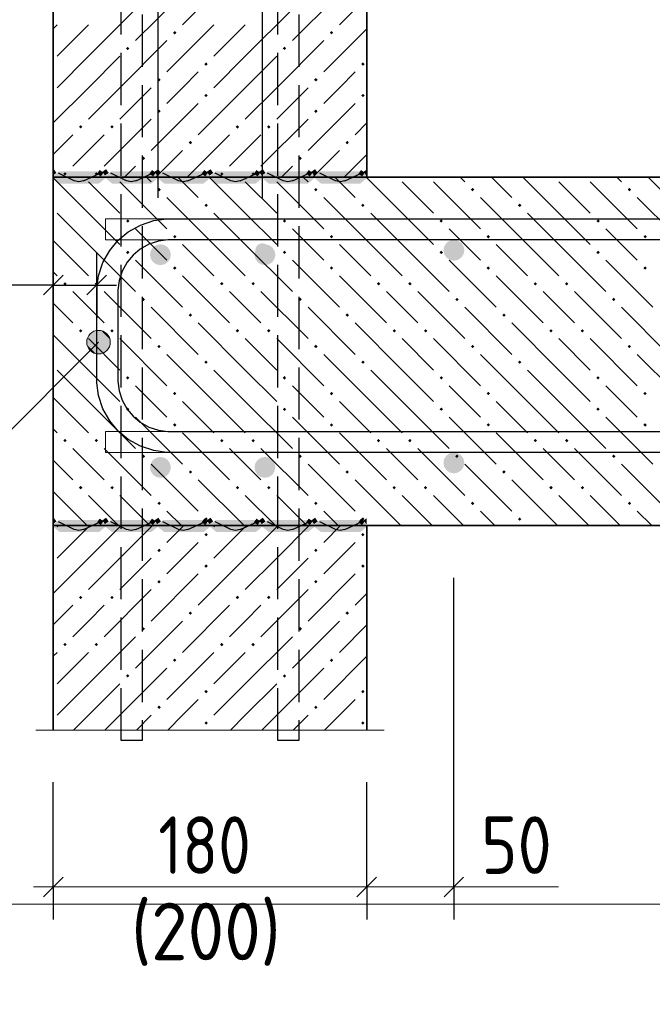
# Model space of a CAD drawing. Header units: millimetres. Extents: x 0 to 21005, y 0 to 14855.
# Tile 15 of 50: x 2262 to 3473, y 7909 to 9792. Entities that reach past the tile are written whole.
import ezdxf

# ---------------------------------------------------------------- set-up
doc = ezdxf.new("R2010")
doc.units = ezdxf.units.MM
doc.linetypes.add('______2', pattern=[135, 100, -35])
for name, color, linetype, lineweight in [('Standard', 7, 'Continuous', 25), ('Обрамление П-обр. равн.', 7, 'Continuous', 25), ('Позиционная метка линия выноска', 7, 'Continuous', 13), ('Позиционная метка номер позиции', 7, 'Continuous', 13), ('Примечания', 7, 'Continuous', 13), ('Размерная линия_ общее', 7, 'Continuous', 13), ('Стена фоновая арматура У1', 7, 'Continuous', 25), ('Стена фоновая арматура Х1', 7, 'Continuous', 25), ('Фоновоя арматура Х1', 7, 'Continuous', 25)]:
    doc.layers.add(name, color=color, linetype=linetype, lineweight=lineweight)
doc.layers.add('ЖБ Перекрытие верхний уровень', color=7, linetype='Continuous', lineweight=25, true_color=0xe0e0ff)
doc.layers.add('ЖБ Стена верхний уровень', color=7, linetype='Continuous', lineweight=25, true_color=0x006e00)
doc.layers.add('Размерная выноска', color=7, linetype='Continuous')
doc.styles.add('ISOCPEUR', font='txt')

msp = doc.modelspace()

# ---------------------------------------------------------------- hatches: boundary and pattern name
at = {"layer": 'ЖБ Перекрытие верхний уровень', "linetype": 'Continuous', "lineweight": 18, "transparency": 33554687}
for points in [[(2525.9, 9466.9), (2529.2, 9470.2), (2532.4, 9466.9), (2529.2, 9463.7)], [(2825.9, 9466.9), (2829.2, 9470.2), (2832.4, 9466.9), (2829.2, 9463.7)], [(3125.9, 9466.9), (3129.2, 9470.2), (3132.4, 9466.9), (3129.2, 9463.7)], [(3425.9, 9466.9), (3429.2, 9470.2), (3432.4, 9466.9), (3429.2, 9463.7)], [(2615.9, 9436.9), (2619.2, 9440.2), (2622.4, 9436.9), (2619.2, 9433.7)], [(2915.9, 9436.9), (2919.2, 9440.2), (2922.4, 9436.9), (2919.2, 9433.7)], [(3215.9, 9436.9), (3219.2, 9440.2), (3222.4, 9436.9), (3219.2, 9433.7)], [(2465.9, 9406.9), (2469.2, 9410.2), (2472.4, 9406.9), (2469.2, 9403.7)], [(2765.9, 9406.9), (2769.2, 9410.2), (2772.4, 9406.9), (2769.2, 9403.7)], [(3065.9, 9406.9), (3069.2, 9410.2), (3072.4, 9406.9), (3069.2, 9403.7)], [(3365.9, 9406.9), (3369.2, 9410.2), (3372.4, 9406.9), (3369.2, 9403.7)], [(2555.9, 9376.9), (2559.2, 9380.2), (2562.4, 9376.9), (2559.2, 9373.7)], [(2855.9, 9376.9), (2859.2, 9380.2), (2862.4, 9376.9), (2859.2, 9373.7)], [(3155.9, 9376.9), (3159.2, 9380.2), (3162.4, 9376.9), (3159.2, 9373.7)], [(3455.9, 9376.9), (3459.2, 9380.2), (3462.4, 9376.9), (3459.2, 9373.7)], [(2465.9, 9346.9), (2469.2, 9350.2), (2472.4, 9346.9), (2469.2, 9343.7)], [(2765.9, 9346.9), (2769.2, 9350.2), (2772.4, 9346.9), (2769.2, 9343.7)], [(3065.9, 9346.9), (3069.2, 9350.2), (3072.4, 9346.9), (3069.2, 9343.7)], [(3365.9, 9346.9), (3369.2, 9350.2), (3372.4, 9346.9), (3369.2, 9343.7)], [(2555.9, 9316.9), (2559.2, 9320.2), (2562.4, 9316.9), (2559.2, 9313.7)], [(2855.9, 9316.9), (2859.2, 9320.2), (2862.4, 9316.9), (2859.2, 9313.7)], [(3155.9, 9316.9), (3159.2, 9320.2), (3162.4, 9316.9), (3159.2, 9313.7)], [(3455.9, 9316.9), (3459.2, 9320.2), (3462.4, 9316.9), (3459.2, 9313.7)], [(2345.9, 9286.9), (2349.2, 9290.2), (2352.4, 9286.9), (2349.2, 9283.7)], [(2405.9, 9286.9), (2409.2, 9290.2), (2412.4, 9286.9), (2409.2, 9283.7)], [(2645.9, 9286.9), (2649.2, 9290.2), (2652.4, 9286.9), (2649.2, 9283.7)], [(2705.9, 9286.9), (2709.2, 9290.2), (2712.4, 9286.9), (2709.2, 9283.7)], [(2945.9, 9286.9), (2949.2, 9290.2), (2952.4, 9286.9), (2949.2, 9283.7)], [(3005.9, 9286.9), (3009.2, 9290.2), (3012.4, 9286.9), (3009.2, 9283.7)], [(3245.9, 9286.9), (3249.2, 9290.2), (3252.4, 9286.9), (3249.2, 9283.7)], [(3305.9, 9286.9), (3309.2, 9290.2), (3312.4, 9286.9), (3309.2, 9283.7)], [(2495.9, 9256.9), (2499.2, 9260.2), (2502.4, 9256.9), (2499.2, 9253.7)], [(2795.9, 9256.9), (2799.2, 9260.2), (2802.4, 9256.9), (2799.2, 9253.7)], [(3095.9, 9256.9), (3099.2, 9260.2), (3102.4, 9256.9), (3099.2, 9253.7)], [(3395.9, 9256.9), (3399.2, 9260.2), (3402.4, 9256.9), (3399.2, 9253.7)], [(2585.9, 9226.9), (2589.2, 9230.2), (2592.4, 9226.9), (2589.2, 9223.7)], [(2885.9, 9226.9), (2889.2, 9230.2), (2892.4, 9226.9), (2889.2, 9223.7)], [(3185.9, 9226.9), (3189.2, 9230.2), (3192.4, 9226.9), (3189.2, 9223.7)], [(2375.9, 9196.9), (2379.2, 9200.2), (2382.4, 9196.9), (2379.2, 9193.7)], [(2435.9, 9196.9), (2439.2, 9200.2), (2442.4, 9196.9), (2439.2, 9193.7)], [(2675.9, 9196.9), (2679.2, 9200.2), (2682.4, 9196.9), (2679.2, 9193.7)], [(2735.9, 9196.9), (2739.2, 9200.2), (2742.4, 9196.9), (2739.2, 9193.7)], [(2975.9, 9196.9), (2979.2, 9200.2), (2982.4, 9196.9), (2979.2, 9193.7)], [(3035.9, 9196.9), (3039.2, 9200.2), (3042.4, 9196.9), (3039.2, 9193.7)], [(3275.9, 9196.9), (3279.2, 9200.2), (3282.4, 9196.9), (3279.2, 9193.7)], [(3335.9, 9196.9), (3339.2, 9200.2), (3342.4, 9196.9), (3339.2, 9193.7)], [(2525.9, 9166.9), (2529.2, 9170.2), (2532.4, 9166.9), (2529.2, 9163.7)], [(2825.9, 9166.9), (2829.2, 9170.2), (2832.4, 9166.9), (2829.2, 9163.7)], [(3125.9, 9166.9), (3129.2, 9170.2), (3132.4, 9166.9), (3129.2, 9163.7)], [(3425.9, 9166.9), (3429.2, 9170.2), (3432.4, 9166.9), (3429.2, 9163.7)], [(2615.9, 9136.9), (2619.2, 9140.2), (2622.4, 9136.9), (2619.2, 9133.7)], [(2915.9, 9136.9), (2919.2, 9140.2), (2922.4, 9136.9), (2919.2, 9133.7)], [(3215.9, 9136.9), (3219.2, 9140.2), (3222.4, 9136.9), (3219.2, 9133.7)], [(2465.9, 9106.9), (2469.2, 9110.2), (2472.4, 9106.9), (2469.2, 9103.7)], [(2765.9, 9106.9), (2769.2, 9110.2), (2772.4, 9106.9), (2769.2, 9103.7)], [(3065.9, 9106.9), (3069.2, 9110.2), (3072.4, 9106.9), (3069.2, 9103.7)], [(3365.9, 9106.9), (3369.2, 9110.2), (3372.4, 9106.9), (3369.2, 9103.7)], [(2555.9, 9076.9), (2559.2, 9080.2), (2562.4, 9076.9), (2559.2, 9073.7)], [(2855.9, 9076.9), (2859.2, 9080.2), (2862.4, 9076.9), (2859.2, 9073.7)], [(3155.9, 9076.9), (3159.2, 9080.2), (3162.4, 9076.9), (3159.2, 9073.7)], [(3455.9, 9076.9), (3459.2, 9080.2), (3462.4, 9076.9), (3459.2, 9073.7)], [(2465.9, 9046.9), (2469.2, 9050.2), (2472.4, 9046.9), (2469.2, 9043.7)], [(2765.9, 9046.9), (2769.2, 9050.2), (2772.4, 9046.9), (2769.2, 9043.7)], [(3065.9, 9046.9), (3069.2, 9050.2), (3072.4, 9046.9), (3069.2, 9043.7)], [(3365.9, 9046.9), (3369.2, 9050.2), (3372.4, 9046.9), (3369.2, 9043.7)], [(2555.9, 9016.9), (2559.2, 9020.2), (2562.4, 9016.9), (2559.2, 9013.7)], [(2855.9, 9016.9), (2859.2, 9020.2), (2862.4, 9016.9), (2859.2, 9013.7)], [(3155.9, 9016.9), (3159.2, 9020.2), (3162.4, 9016.9), (3159.2, 9013.7)], [(3455.9, 9016.9), (3459.2, 9020.2), (3462.4, 9016.9), (3459.2, 9013.7)], [(2345.9, 8986.9), (2349.2, 8990.2), (2352.4, 8986.9), (2349.2, 8983.7)], [(2405.9, 8986.9), (2409.2, 8990.2), (2412.4, 8986.9), (2409.2, 8983.7)], [(2645.9, 8986.9), (2649.2, 8990.2), (2652.4, 8986.9), (2649.2, 8983.7)], [(2705.9, 8986.9), (2709.2, 8990.2), (2712.4, 8986.9), (2709.2, 8983.7)], [(2945.9, 8986.9), (2949.2, 8990.2), (2952.4, 8986.9), (2949.2, 8983.7)], [(3005.9, 8986.9), (3009.2, 8990.2), (3012.4, 8986.9), (3009.2, 8983.7)], [(3245.9, 8986.9), (3249.2, 8990.2), (3252.4, 8986.9), (3249.2, 8983.7)], [(3305.9, 8986.9), (3309.2, 8990.2), (3312.4, 8986.9), (3309.2, 8983.7)], [(2495.9, 8956.9), (2499.2, 8960.2), (2502.4, 8956.9), (2499.2, 8953.7)], [(2795.9, 8956.9), (2799.2, 8960.2), (2802.4, 8956.9), (2799.2, 8953.7)], [(3095.9, 8956.9), (3099.2, 8960.2), (3102.4, 8956.9), (3099.2, 8953.7)], [(3395.9, 8956.9), (3399.2, 8960.2), (3402.4, 8956.9), (3399.2, 8953.7)], [(2585.9, 8926.9), (2589.2, 8930.2), (2592.4, 8926.9), (2589.2, 8923.7)], [(2885.9, 8926.9), (2889.2, 8930.2), (2892.4, 8926.9), (2889.2, 8923.7)], [(3185.9, 8926.9), (3189.2, 8930.2), (3192.4, 8926.9), (3189.2, 8923.7)], [(2375.9, 8896.9), (2379.2, 8900.2), (2382.4, 8896.9), (2379.2, 8893.7)], [(2435.9, 8896.9), (2439.2, 8900.2), (2442.4, 8896.9), (2439.2, 8893.7)], [(2675.9, 8896.9), (2679.2, 8900.2), (2682.4, 8896.9), (2679.2, 8893.7)], [(2735.9, 8896.9), (2739.2, 8900.2), (2742.4, 8896.9), (2739.2, 8893.7)], [(2975.9, 8896.9), (2979.2, 8900.2), (2982.4, 8896.9), (2979.2, 8893.7)], [(3035.9, 8896.9), (3039.2, 8900.2), (3042.4, 8896.9), (3039.2, 8893.7)], [(3275.9, 8896.9), (3279.2, 8900.2), (3282.4, 8896.9), (3279.2, 8893.7)], [(3335.9, 8896.9), (3339.2, 8900.2), (3342.4, 8896.9), (3339.2, 8893.7)], [(2525.9, 8866.9), (2529.2, 8870.2), (2532.4, 8866.9), (2529.2, 8863.7)], [(2825.9, 8866.9), (2829.2, 8870.2), (2832.4, 8866.9), (2829.2, 8863.7)], [(3125.9, 8866.9), (3129.2, 8870.2), (3132.4, 8866.9), (3129.2, 8863.7)], [(3425.9, 8866.9), (3429.2, 8870.2), (3432.4, 8866.9), (3429.2, 8863.7)], [(2615.9, 8836.9), (2619.2, 8840.2), (2622.4, 8836.9), (2619.2, 8833.7)], [(2915.9, 8836.9), (2919.2, 8840.2), (2922.4, 8836.9), (2919.2, 8833.7)], [(3215.9, 8836.9), (3219.2, 8840.2), (3222.4, 8836.9), (3219.2, 8833.7)]]:
    msp.add_hatch(color=7, dxfattribs=at).paths.add_polyline_path(points, flags=16)
at = {"layer": 'ЖБ Стена верхний уровень', "linetype": 'Continuous', "lineweight": 18, "transparency": 33554687}
for points in [[(2555.9, 9766.9), (2559.2, 9770.2), (2562.4, 9766.9), (2559.2, 9763.7)], [(2855.9, 9766.9), (2859.2, 9770.2), (2862.4, 9766.9), (2859.2, 9763.7)], [(2465.9, 9736.9), (2469.2, 9740.2), (2472.4, 9736.9), (2469.2, 9733.7)], [(2765.9, 9736.9), (2769.2, 9740.2), (2772.4, 9736.9), (2769.2, 9733.7)], [(2615.9, 9706.9), (2619.2, 9710.2), (2622.4, 9706.9), (2619.2, 9703.7)], [(2915.9, 9706.9), (2919.2, 9710.2), (2922.4, 9706.9), (2919.2, 9703.7)], [(2525.9, 9676.9), (2529.2, 9680.2), (2532.4, 9676.9), (2529.2, 9673.7)], [(2825.9, 9676.9), (2829.2, 9680.2), (2832.4, 9676.9), (2829.2, 9673.7)], [(2615.9, 9646.9), (2619.2, 9650.2), (2622.4, 9646.9), (2619.2, 9643.7)], [(2915.9, 9646.9), (2919.2, 9650.2), (2922.4, 9646.9), (2919.2, 9643.7)], [(2525.9, 9616.9), (2529.2, 9620.2), (2532.4, 9616.9), (2529.2, 9613.7)], [(2825.9, 9616.9), (2829.2, 9620.2), (2832.4, 9616.9), (2829.2, 9613.7)], [(2375.9, 9586.9), (2379.2, 9590.2), (2382.4, 9586.9), (2379.2, 9583.7)], [(2435.9, 9586.9), (2439.2, 9590.2), (2442.4, 9586.9), (2439.2, 9583.7)], [(2675.9, 9586.9), (2679.2, 9590.2), (2682.4, 9586.9), (2679.2, 9583.7)], [(2735.9, 9586.9), (2739.2, 9590.2), (2742.4, 9586.9), (2739.2, 9583.7)], [(2585.9, 9556.9), (2589.2, 9560.2), (2592.4, 9556.9), (2589.2, 9553.7)], [(2885.9, 9556.9), (2889.2, 9560.2), (2892.4, 9556.9), (2889.2, 9553.7)], [(2495.9, 9526.9), (2499.2, 9530.2), (2502.4, 9526.9), (2499.2, 9523.7)], [(2795.9, 9526.9), (2799.2, 9530.2), (2802.4, 9526.9), (2799.2, 9523.7)], [(2345.9, 9496.9), (2349.2, 9500.2), (2352.4, 9496.9), (2349.2, 9493.7)], [(2405.9, 9496.9), (2409.2, 9500.2), (2412.4, 9496.9), (2409.2, 9493.7)], [(2645.9, 9496.9), (2649.2, 9500.2), (2652.4, 9496.9), (2649.2, 9493.7)], [(2705.9, 9496.9), (2709.2, 9500.2), (2712.4, 9496.9), (2709.2, 9493.7)], [(2615.9, 8806.9), (2619.2, 8810.2), (2622.4, 8806.9), (2619.2, 8803.7)], [(2915.9, 8806.9), (2919.2, 8810.2), (2922.4, 8806.9), (2919.2, 8803.7)], [(2525.9, 8776.9), (2529.2, 8780.2), (2532.4, 8776.9), (2529.2, 8773.7)], [(2825.9, 8776.9), (2829.2, 8780.2), (2832.4, 8776.9), (2829.2, 8773.7)], [(2615.9, 8746.9), (2619.2, 8750.2), (2622.4, 8746.9), (2619.2, 8743.7)], [(2915.9, 8746.9), (2919.2, 8750.2), (2922.4, 8746.9), (2919.2, 8743.7)], [(2525.9, 8716.9), (2529.2, 8720.2), (2532.4, 8716.9), (2529.2, 8713.7)], [(2825.9, 8716.9), (2829.2, 8720.2), (2832.4, 8716.9), (2829.2, 8713.7)], [(2375.9, 8686.9), (2379.2, 8690.2), (2382.4, 8686.9), (2379.2, 8683.7)], [(2435.9, 8686.9), (2439.2, 8690.2), (2442.4, 8686.9), (2439.2, 8683.7)], [(2675.9, 8686.9), (2679.2, 8690.2), (2682.4, 8686.9), (2679.2, 8683.7)], [(2735.9, 8686.9), (2739.2, 8690.2), (2742.4, 8686.9), (2739.2, 8683.7)], [(2585.9, 8656.9), (2589.2, 8660.2), (2592.4, 8656.9), (2589.2, 8653.7)], [(2885.9, 8656.9), (2889.2, 8660.2), (2892.4, 8656.9), (2889.2, 8653.7)], [(2495.9, 8626.9), (2499.2, 8630.2), (2502.4, 8626.9), (2499.2, 8623.7)], [(2795.9, 8626.9), (2799.2, 8630.2), (2802.4, 8626.9), (2799.2, 8623.7)], [(2345.9, 8596.9), (2349.2, 8600.2), (2352.4, 8596.9), (2349.2, 8593.7)], [(2405.9, 8596.9), (2409.2, 8600.2), (2412.4, 8596.9), (2409.2, 8593.7)], [(2645.9, 8596.9), (2649.2, 8600.2), (2652.4, 8596.9), (2649.2, 8593.7)], [(2705.9, 8596.9), (2709.2, 8600.2), (2712.4, 8596.9), (2709.2, 8593.7)], [(2555.9, 8566.9), (2559.2, 8570.2), (2562.4, 8566.9), (2559.2, 8563.7)], [(2855.9, 8566.9), (2859.2, 8570.2), (2862.4, 8566.9), (2859.2, 8563.7)], [(2465.9, 8536.9), (2469.2, 8540.2), (2472.4, 8536.9), (2469.2, 8533.7)], [(2765.9, 8536.9), (2769.2, 8540.2), (2772.4, 8536.9), (2769.2, 8533.7)], [(2615.9, 8506.9), (2619.2, 8510.2), (2622.4, 8506.9), (2619.2, 8503.7)], [(2915.9, 8506.9), (2919.2, 8510.2), (2922.4, 8506.9), (2919.2, 8503.7)], [(2525.9, 8476.9), (2529.2, 8480.2), (2532.4, 8476.9), (2529.2, 8473.7)], [(2825.9, 8476.9), (2829.2, 8480.2), (2832.4, 8476.9), (2829.2, 8473.7)], [(2615.9, 8446.9), (2619.2, 8450.2), (2622.4, 8446.9), (2619.2, 8443.7)], [(2915.9, 8446.9), (2919.2, 8450.2), (2922.4, 8446.9), (2919.2, 8443.7)]]:
    msp.add_hatch(color=7, dxfattribs=at).paths.add_polyline_path(points, flags=16)
at = {"layer": 'Позиционная метка линия выноска', "linetype": 'Continuous', "lineweight": 25, "transparency": 33554687}
for points in [[(2326.6, 9505.4), (2327.7, 9506.1), (2332.8, 9498.9), (2326.6, 9494.5)], [(2410.5, 9497.2), (2415.6, 9504.4), (2422.8, 9499.3), (2417.7, 9492.1)], [(2420.5, 9501), (2427.7, 9506.1), (2432.8, 9498.9), (2425.6, 9493.8)], [(2510.5, 9497.2), (2515.6, 9504.4), (2522.8, 9499.3), (2517.7, 9492.1)], [(2520.5, 9501), (2527.7, 9506.1), (2532.8, 9498.9), (2525.6, 9493.8)], [(2610.5, 9497.2), (2615.6, 9504.4), (2622.8, 9499.3), (2617.7, 9492.1)], [(2620.5, 9501), (2627.7, 9506.1), (2632.8, 9498.9), (2625.6, 9493.8)], [(2710.5, 9497.2), (2715.6, 9504.4), (2722.8, 9499.3), (2717.7, 9492.1)], [(2720.5, 9501), (2727.7, 9506.1), (2732.8, 9498.9), (2725.6, 9493.8)], [(2810.5, 9497.2), (2815.6, 9504.4), (2822.8, 9499.3), (2817.7, 9492.1)], [(2820.5, 9501), (2827.7, 9506.1), (2832.8, 9498.9), (2825.6, 9493.8)], [(2910.5, 9497.2), (2915.6, 9504.4), (2922.8, 9499.3), (2917.7, 9492.1)], [(2920.5, 9501), (2926.6, 9505.4), (2926.6, 9494.5), (2925.6, 9493.8)], [(2326.6, 8838.7), (2327.7, 8839.5), (2332.8, 8832.3), (2326.6, 8827.9)], [(2410.5, 8830.6), (2415.6, 8837.8), (2422.8, 8832.7), (2417.7, 8825.5)], [(2420.5, 8834.3), (2427.7, 8839.5), (2432.8, 8832.3), (2425.6, 8827.1)], [(2510.5, 8830.6), (2515.6, 8837.8), (2522.8, 8832.7), (2517.7, 8825.5)], [(2520.5, 8834.3), (2527.7, 8839.5), (2532.8, 8832.3), (2525.6, 8827.1)], [(2610.5, 8830.6), (2615.6, 8837.8), (2622.8, 8832.7), (2617.7, 8825.5)], [(2620.5, 8834.3), (2627.7, 8839.5), (2632.8, 8832.3), (2625.6, 8827.1)], [(2710.5, 8830.6), (2715.6, 8837.8), (2722.8, 8832.7), (2717.7, 8825.5)], [(2720.5, 8834.3), (2727.7, 8839.5), (2732.8, 8832.3), (2725.6, 8827.1)], [(2810.5, 8830.6), (2815.6, 8837.8), (2822.8, 8832.7), (2817.7, 8825.5)], [(2820.5, 8834.3), (2827.7, 8839.5), (2832.8, 8832.3), (2825.6, 8827.1)], [(2910.5, 8830.6), (2915.6, 8837.8), (2922.8, 8832.7), (2917.7, 8825.5)], [(2920.5, 8834.3), (2926.6, 8838.7), (2926.6, 8827.9), (2925.6, 8827.1)]]:
    msp.add_hatch(color=7, dxfattribs=at).paths.add_polyline_path(points, flags=16)
h = msp.add_hatch(color=7, dxfattribs=at)
h.paths.add_polyline_path([(2326.6, 9493.1), (2415.9, 9501.6), (2337.3, 9501.6)])
h.paths.add_polyline_path([(2326.6, 9493.1), (2326.6, 9488.8), (2339, 9478.6), (2414.2, 9478.6), (2426.6, 9488.8), (2426.6, 9493.1), (2415.9, 9501.6)])
for points in [[(2515.9, 9501.6), (2437.3, 9501.6), (2426.6, 9493.1), (2426.6, 9488.8), (2439, 9478.6), (2514.2, 9478.6), (2526.6, 9488.8), (2526.6, 9493.1)], [(2615.9, 9501.6), (2537.3, 9501.6), (2526.6, 9493.1), (2526.6, 9488.8), (2539, 9478.6), (2614.2, 9478.6), (2626.6, 9488.8), (2626.6, 9493.1)], [(2715.9, 9501.6), (2637.3, 9501.6), (2626.6, 9493.1), (2626.6, 9488.8), (2639, 9478.6), (2714.2, 9478.6), (2726.6, 9488.8), (2726.6, 9493.1)], [(2815.9, 9501.6), (2737.3, 9501.6), (2726.6, 9493.1), (2726.6, 9488.8), (2739, 9478.6), (2814.2, 9478.6), (2826.6, 9488.8), (2826.6, 9493.1)], [(2515.9, 8835), (2437.3, 8835), (2426.6, 8826.5), (2426.6, 8822.1), (2439, 8811.9), (2514.2, 8811.9), (2526.6, 8822.1), (2526.6, 8826.5)], [(2615.9, 8835), (2537.3, 8835), (2526.6, 8826.5), (2526.6, 8822.1), (2539, 8811.9), (2614.2, 8811.9), (2626.6, 8822.1), (2626.6, 8826.5)], [(2715.9, 8835), (2637.3, 8835), (2626.6, 8826.5), (2626.6, 8822.1), (2639, 8811.9), (2714.2, 8811.9), (2726.6, 8822.1), (2726.6, 8826.5)], [(2815.9, 8835), (2737.3, 8835), (2726.6, 8826.5), (2726.6, 8822.1), (2739, 8811.9), (2814.2, 8811.9), (2826.6, 8822.1), (2826.6, 8826.5)]]:
    msp.add_hatch(color=7, dxfattribs=at).paths.add_polyline_path(points)
h = msp.add_hatch(color=7, dxfattribs=at)
h.paths.add_polyline_path([(2926.6, 9488.8), (2915.9, 9501.6), (2837.3, 9501.6), (2826.6, 9493.1), (2826.6, 9488.8), (2839, 9478.6), (2914.2, 9478.6)])
h.paths.add_polyline_path([(2926.6, 9488.8), (2926.6, 9493.1), (2915.9, 9501.6)])
h = msp.add_hatch(color=7, dxfattribs=at)
h.paths.add_polyline_path([(2326.6, 8826.5), (2415.9, 8835), (2337.3, 8835)])
h.paths.add_polyline_path([(2326.6, 8826.5), (2326.6, 8822.1), (2339, 8811.9), (2414.2, 8811.9), (2426.6, 8822.1), (2426.6, 8826.5), (2415.9, 8835)])
h = msp.add_hatch(color=7, dxfattribs=at)
h.paths.add_polyline_path([(2926.6, 8822.1), (2915.9, 8835), (2837.3, 8835), (2826.6, 8826.5), (2826.6, 8822.1), (2839, 8811.9), (2914.2, 8811.9)])
h.paths.add_polyline_path([(2926.6, 8822.1), (2926.6, 8826.5), (2915.9, 8835)])
at = {"layer": 'Позиционная метка номер позиции', "linetype": 'Continuous', "lineweight": 13, "transparency": 33554687}
for points in [[(2429.2, 9159.3), (2397.4, 9191.1), (2391.7, 9180.9)], [(2434.9, 9169.5), (2407.6, 9196.8), (2397.4, 9191.1)], [(2434.9, 9169.5), (2397.4, 9191.1), (2429.2, 9159.3)], [(2434.9, 9180.9), (2419, 9196.8), (2407.6, 9196.8)], [(2434.9, 9180.9), (2407.6, 9196.8), (2434.9, 9169.5)], [(2419, 9196.8), (2434.9, 9180.9), (2429.2, 9191.1)], [(2429.2, 9159.3), (2391.7, 9180.9), (2419, 9153.5)], [(2419, 9153.5), (2391.7, 9180.9), (2391.7, 9169.5)], [(2419, 9153.5), (2391.7, 9169.5), (2407.6, 9153.5)], [(2407.6, 9153.5), (2391.7, 9169.5), (2397.4, 9159.3)]]:
    msp.add_hatch(color=7, dxfattribs=at).paths.add_polyline_path(points)
at = {"layer": 'Стена фоновая арматура У1', "linetype": 'Continuous', "lineweight": -3, "transparency": 33554687}
msp.add_hatch(color=7, dxfattribs=at).paths.add_polyline_path([(2740, 9351), (2738.9, 9356.1), (2736.1, 9360.4), (2731.7, 9363.3), (2726.6, 9364.3), (2721.5, 9363.3), (2717.2, 9360.4), (2714.3, 9356.1), (2713.3, 9351), (2714.3, 9345.9), (2717.2, 9341.5), (2721.5, 9338.6), (2726.6, 9337.6), (2731.7, 9338.6), (2736.1, 9341.5), (2738.9, 9345.9)])
at = {"layer": 'Фоновоя арматура Х1', "linetype": 'Continuous', "lineweight": 18, "transparency": 33554687}
for points in [[(2551.8, 9342.4), (2550.2, 9350.1), (2545.9, 9356.6), (2539.4, 9360.9), (2531.8, 9362.4), (2524.1, 9360.9), (2517.6, 9356.6), (2513.3, 9350.1), (2511.8, 9342.4), (2513.3, 9334.8), (2517.6, 9328.3), (2524.1, 9324), (2531.8, 9322.4), (2539.4, 9324), (2545.9, 9328.3), (2550.2, 9334.8)], [(2751.8, 9342.4), (2750.2, 9350.1), (2745.9, 9356.6), (2739.4, 9360.9), (2731.8, 9362.4), (2724.1, 9360.9), (2717.6, 9356.6), (2713.3, 9350.1), (2711.8, 9342.4), (2713.3, 9334.8), (2717.6, 9328.3), (2724.1, 9324), (2731.8, 9322.4), (2739.4, 9324), (2745.9, 9328.3), (2750.2, 9334.8)], [(3113.3, 9351), (3111.8, 9358.6), (3107.4, 9365.1), (3100.9, 9369.4), (3093.3, 9371), (3085.6, 9369.4), (3079.2, 9365.1), (3074.8, 9358.6), (3073.3, 9351), (3074.8, 9343.3), (3079.2, 9336.8), (3085.6, 9332.5), (3093.3, 9331), (3100.9, 9332.5), (3107.4, 9336.8), (3111.8, 9343.3)], [(3113.3, 8944.3), (3111.8, 8952), (3107.4, 8958.4), (3100.9, 8962.8), (3093.3, 8964.3), (3085.6, 8962.8), (3079.2, 8958.4), (3074.8, 8952), (3073.3, 8944.3), (3074.8, 8936.6), (3079.2, 8930.2), (3085.6, 8925.8), (3093.3, 8924.3), (3100.9, 8925.8), (3107.4, 8930.2), (3111.8, 8936.6)], [(2551.8, 8935.8), (2550.2, 8943.4), (2545.9, 8949.9), (2539.4, 8954.2), (2531.8, 8955.8), (2524.1, 8954.2), (2517.6, 8949.9), (2513.3, 8943.4), (2511.8, 8935.8), (2513.3, 8928.1), (2517.6, 8921.6), (2524.1, 8917.3), (2531.8, 8915.8), (2539.4, 8917.3), (2545.9, 8921.6), (2550.2, 8928.1)], [(2751.8, 8935.8), (2750.2, 8943.4), (2745.9, 8949.9), (2739.4, 8954.2), (2731.8, 8955.8), (2724.1, 8954.2), (2717.6, 8949.9), (2713.3, 8943.4), (2711.8, 8935.8), (2713.3, 8928.1), (2717.6, 8921.6), (2724.1, 8917.3), (2731.8, 8915.8), (2739.4, 8917.3), (2745.9, 8921.6), (2750.2, 8928.1)]]:
    msp.add_hatch(color=7, dxfattribs=at).paths.add_polyline_path(points)

# ---------------------------------------------------------------- linework, layer by layer
at = {"layer": 'Standard', "color": 251, "linetype": 'Continuous', "lineweight": -3, "true_color": 0x656565, "transparency": 33554687}
for p, q in [((2326.6, 9284.5), (2326.6, 9347)), ((2410, 9284.5), (2410, 9347)), ((2326.6, 9284.5), (2326.6, 9222)), ((2410, 9284.5), (2410, 9222))]:
    msp.add_line(p, q, dxfattribs=at)
at = {"layer": 'Standard', "color": 7, "linetype": 'Continuous', "lineweight": 25, "transparency": 33554687}
for p, q in [((2307.9, 9265.8), (2345.4, 9303.3)), ((2391.2, 9265.8), (2428.7, 9303.3))]:
    msp.add_line(p, q, dxfattribs=at)
at = {"layer": 'Standard', "color": 7, "linetype": 'Continuous', "lineweight": -3, "transparency": 33554687}
for p, q in [((2326.6, 9284.5), (2289.1, 9284.5)), ((2326.6, 9284.5), (2410, 9284.5)), ((2410, 9284.5), (2447.5, 9284.5))]:
    msp.add_line(p, q, dxfattribs=at)
at = {"layer": 'Standard', "color": 254, "linetype": 'Continuous', "lineweight": 18, "true_color": 0xc4c4ff, "transparency": 33554687}
msp.add_lwpolyline([(1798.4, 8100.1), (5343.9, 8100.1), (5343.9, 10250.3), (1798.4, 10250.3)], dxfattribs=at)
at = {"layer": 'ЖБ Перекрытие верхний уровень', "color": 7, "linetype": 'Continuous', "lineweight": 35, "transparency": 33554687}
for p, q in [((2326.6, 9491), (2326.6, 8824.3)), ((5010.6, 9491), (2326.6, 9491)), ((2326.6, 8824.3), (5010.6, 8824.3))]:
    msp.add_line(p, q, dxfattribs=at)
at = {"layer": 'ЖБ Перекрытие верхний уровень', "color": 9, "linetype": 'Continuous', "lineweight": 18, "true_color": 0xc7c7c7, "transparency": 33554687}
for p, q in [((2505.2, 9491), (2514.2, 9481.9)), ((2565.2, 9491), (2604.2, 9451.9)), ((2694.2, 9421.9), (2625.2, 9491)), ((2805.2, 9491), (2814.2, 9481.9)), ((2865.2, 9491), (2904.2, 9451.9)), ((2994.2, 9421.9), (2925.2, 9491)), ((3105.2, 9491), (3114.2, 9481.9)), ((3165.2, 9491), (3204.2, 9451.9)), ((3294.2, 9421.9), (3225.2, 9491)), ((3405.2, 9491), (3414.2, 9481.9)), ((3465.2, 9491), (3504.2, 9451.9)), ((2394.2, 9421.9), (2326.6, 9489.5)), ((2394.2, 9481.9), (2454.2, 9421.9)), ((2454.2, 9481.9), (2544.2, 9391.9)), ((2694.2, 9481.9), (2754.2, 9421.9)), ((2754.2, 9481.9), (2844.2, 9391.9)), ((2994.2, 9481.9), (3054.2, 9421.9)), ((3054.2, 9481.9), (3144.2, 9391.9)), ((3294.2, 9481.9), (3354.2, 9421.9)), ((3354.2, 9481.9), (3444.2, 9391.9)), ((2634.2, 9361.9), (2544.2, 9451.9)), ((2934.2, 9361.9), (2844.2, 9451.9)), ((3234.2, 9361.9), (3144.2, 9451.9)), ((3534.2, 9361.9), (3444.2, 9451.9)), ((2334.2, 9421.9), (2394.2, 9361.9)), ((2394.2, 9421.9), (2454.2, 9361.9)), ((2634.2, 9421.9), (2694.2, 9361.9)), ((2694.2, 9421.9), (2754.2, 9361.9)), ((2934.2, 9421.9), (2994.2, 9361.9)), ((2994.2, 9421.9), (3054.2, 9361.9)), ((3234.2, 9421.9), (3294.2, 9361.9)), ((3294.2, 9421.9), (3354.2, 9361.9)), ((2514.2, 9361.9), (2484.2, 9391.9)), ((2814.2, 9361.9), (2784.2, 9391.9)), ((3114.2, 9361.9), (3084.2, 9391.9)), ((3414.2, 9361.9), (3384.2, 9391.9)), ((2334.2, 9361.9), (2326.6, 9369.5)), ((2334.2, 9361.9), (2394.2, 9301.9)), ((2394.2, 9361.9), (2484.2, 9271.9)), ((2544.2, 9331.9), (2514.2, 9361.9)), ((2574.2, 9361.9), (2634.2, 9301.9)), ((2634.2, 9361.9), (2694.2, 9301.9)), ((2694.2, 9361.9), (2784.2, 9271.9)), ((2844.2, 9331.9), (2814.2, 9361.9)), ((2874.2, 9361.9), (2934.2, 9301.9)), ((2934.2, 9361.9), (2994.2, 9301.9)), ((2994.2, 9361.9), (3084.2, 9271.9)), ((3144.2, 9331.9), (3114.2, 9361.9)), ((3174.2, 9361.9), (3234.2, 9301.9)), ((3234.2, 9361.9), (3294.2, 9301.9)), ((3294.2, 9361.9), (3384.2, 9271.9)), ((3444.2, 9331.9), (3414.2, 9361.9)), ((2484.2, 9331.9), (2574.2, 9241.9)), ((2784.2, 9331.9), (2874.2, 9241.9)), ((3084.2, 9331.9), (3174.2, 9241.9)), ((3384.2, 9331.9), (3474.2, 9241.9)), ((2326.6, 9309.5), (2334.2, 9301.9)), ((2574.2, 9301.9), (2664.2, 9211.9)), ((2874.2, 9301.9), (2964.2, 9211.9)), ((3174.2, 9301.9), (3264.2, 9211.9)), ((2394.2, 9241.9), (2364.2, 9271.9)), ((2424.2, 9271.9), (2514.2, 9181.9)), ((2694.2, 9241.9), (2664.2, 9271.9)), ((2724.2, 9271.9), (2814.2, 9181.9)), ((2994.2, 9241.9), (2964.2, 9271.9)), ((3024.2, 9271.9), (3114.2, 9181.9)), ((3294.2, 9241.9), (3264.2, 9271.9)), ((3324.2, 9271.9), (3414.2, 9181.9)), ((2326.6, 9249.5), (2364.2, 9211.9)), ((2424.2, 9211.9), (2394.2, 9241.9)), ((2514.2, 9241.9), (2604.2, 9151.9)), ((2724.2, 9211.9), (2694.2, 9241.9)), ((2814.2, 9241.9), (2904.2, 9151.9)), ((3024.2, 9211.9), (2994.2, 9241.9)), ((3114.2, 9241.9), (3204.2, 9151.9)), ((3324.2, 9211.9), (3294.2, 9241.9)), ((3414.2, 9241.9), (3504.2, 9151.9)), ((2694.2, 9121.9), (2604.2, 9211.9)), ((2994.2, 9121.9), (2904.2, 9211.9)), ((3294.2, 9121.9), (3204.2, 9211.9)), ((2394.2, 9121.9), (2326.6, 9189.5)), ((2394.2, 9181.9), (2454.2, 9121.9)), ((2454.2, 9181.9), (2544.2, 9091.9)), ((2694.2, 9181.9), (2754.2, 9121.9)), ((2754.2, 9181.9), (2844.2, 9091.9)), ((2994.2, 9181.9), (3054.2, 9121.9)), ((3054.2, 9181.9), (3144.2, 9091.9)), ((3294.2, 9181.9), (3354.2, 9121.9)), ((3354.2, 9181.9), (3444.2, 9091.9)), ((2634.2, 9061.9), (2544.2, 9151.9)), ((2934.2, 9061.9), (2844.2, 9151.9)), ((3234.2, 9061.9), (3144.2, 9151.9)), ((3534.2, 9061.9), (3444.2, 9151.9)), ((2334.2, 9121.9), (2394.2, 9061.9)), ((2394.2, 9121.9), (2454.2, 9061.9)), ((2634.2, 9121.9), (2694.2, 9061.9)), ((2694.2, 9121.9), (2754.2, 9061.9)), ((2934.2, 9121.9), (2994.2, 9061.9)), ((2994.2, 9121.9), (3054.2, 9061.9)), ((3234.2, 9121.9), (3294.2, 9061.9)), ((3294.2, 9121.9), (3354.2, 9061.9)), ((2514.2, 9061.9), (2484.2, 9091.9)), ((2814.2, 9061.9), (2784.2, 9091.9)), ((3114.2, 9061.9), (3084.2, 9091.9)), ((3414.2, 9061.9), (3384.2, 9091.9)), ((2334.2, 9061.9), (2326.6, 9069.5)), ((2334.2, 9061.9), (2394.2, 9001.9)), ((2394.2, 9061.9), (2484.2, 8971.9)), ((2544.2, 9031.9), (2514.2, 9061.9)), ((2574.2, 9061.9), (2634.2, 9001.9)), ((2634.2, 9061.9), (2694.2, 9001.9)), ((2694.2, 9061.9), (2784.2, 8971.9)), ((2844.2, 9031.9), (2814.2, 9061.9)), ((2874.2, 9061.9), (2934.2, 9001.9)), ((2934.2, 9061.9), (2994.2, 9001.9)), ((2994.2, 9061.9), (3084.2, 8971.9)), ((3144.2, 9031.9), (3114.2, 9061.9)), ((3174.2, 9061.9), (3234.2, 9001.9)), ((3234.2, 9061.9), (3294.2, 9001.9)), ((3294.2, 9061.9), (3384.2, 8971.9)), ((3444.2, 9031.9), (3414.2, 9061.9)), ((2484.2, 9031.9), (2574.2, 8941.9)), ((2784.2, 9031.9), (2874.2, 8941.9)), ((3084.2, 9031.9), (3174.2, 8941.9)), ((3384.2, 9031.9), (3474.2, 8941.9)), ((2326.6, 9009.5), (2334.2, 9001.9)), ((2574.2, 9001.9), (2664.2, 8911.9)), ((2874.2, 9001.9), (2964.2, 8911.9)), ((3174.2, 9001.9), (3264.2, 8911.9)), ((2394.2, 8941.9), (2364.2, 8971.9)), ((2424.2, 8971.9), (2514.2, 8881.9)), ((2694.2, 8941.9), (2664.2, 8971.9)), ((2724.2, 8971.9), (2814.2, 8881.9)), ((2994.2, 8941.9), (2964.2, 8971.9)), ((3024.2, 8971.9), (3114.2, 8881.9)), ((3294.2, 8941.9), (3264.2, 8971.9)), ((3324.2, 8971.9), (3414.2, 8881.9)), ((2326.6, 8949.5), (2364.2, 8911.9)), ((2424.2, 8911.9), (2394.2, 8941.9)), ((2514.2, 8941.9), (2604.2, 8851.9)), ((2724.2, 8911.9), (2694.2, 8941.9)), ((2814.2, 8941.9), (2904.2, 8851.9)), ((3024.2, 8911.9), (2994.2, 8941.9)), ((3114.2, 8941.9), (3204.2, 8851.9)), ((3324.2, 8911.9), (3294.2, 8941.9)), ((3414.2, 8941.9), (3504.2, 8851.9)), ((2691.8, 8824.3), (2604.2, 8911.9)), ((2991.8, 8824.3), (2904.2, 8911.9)), ((3291.8, 8824.3), (3204.2, 8911.9)), ((2391.8, 8824.3), (2326.6, 8889.5)), ((2394.2, 8881.9), (2451.8, 8824.3)), ((2454.2, 8881.9), (2511.8, 8824.3)), ((2694.2, 8881.9), (2751.8, 8824.3)), ((2754.2, 8881.9), (2811.8, 8824.3)), ((2994.2, 8881.9), (3051.8, 8824.3)), ((3054.2, 8881.9), (3111.8, 8824.3)), ((3294.2, 8881.9), (3351.8, 8824.3)), ((3354.2, 8881.9), (3411.8, 8824.3)), ((2571.8, 8824.3), (2544.2, 8851.9)), ((2871.8, 8824.3), (2844.2, 8851.9)), ((3171.8, 8824.3), (3144.2, 8851.9)), ((3471.8, 8824.3), (3444.2, 8851.9))]:
    msp.add_line(p, q, dxfattribs=at)
at = {"layer": 'ЖБ Стена верхний уровень', "color": 7, "linetype": 'Continuous', "lineweight": 35, "transparency": 33554687}
for p, q in [((2326.6, 9917), (2326.6, 8433.4)), ((2926.6, 9491), (2926.6, 9917)), ((2926.6, 8433.4), (2926.6, 8824.3))]:
    msp.add_line(p, q, dxfattribs=at)
at = {"layer": 'ЖБ Стена верхний уровень', "color": 9, "linetype": 'Continuous', "lineweight": 18, "true_color": 0xc7c7c7, "transparency": 33554687}
for p, q in [((2664.2, 9871.9), (2574.2, 9781.9)), ((2574.2, 9841.9), (2484.2, 9751.9)), ((2874.2, 9841.9), (2784.2, 9751.9)), ((2926.6, 9834.4), (2874.2, 9781.9)), ((2394.2, 9721.9), (2484.2, 9811.9)), ((2694.2, 9721.9), (2784.2, 9811.9)), ((2334.2, 9781.9), (2326.6, 9774.4)), ((2394.2, 9781.9), (2334.2, 9721.9)), ((2634.2, 9781.9), (2544.2, 9691.9)), ((2694.2, 9781.9), (2634.2, 9721.9)), ((2926.6, 9774.4), (2844.2, 9691.9)), ((2454.2, 9661.9), (2544.2, 9751.9)), ((2754.2, 9661.9), (2844.2, 9751.9)), ((2394.2, 9721.9), (2334.2, 9661.9)), ((2454.2, 9721.9), (2394.2, 9661.9)), ((2694.2, 9721.9), (2634.2, 9661.9)), ((2754.2, 9721.9), (2694.2, 9661.9)), ((2574.2, 9661.9), (2604.2, 9691.9)), ((2874.2, 9661.9), (2904.2, 9691.9)), ((2394.2, 9661.9), (2326.6, 9594.4)), ((2454.2, 9661.9), (2394.2, 9601.9)), ((2514.2, 9661.9), (2454.2, 9601.9)), ((2544.2, 9631.9), (2574.2, 9661.9)), ((2694.2, 9661.9), (2604.2, 9571.9)), ((2754.2, 9661.9), (2694.2, 9601.9)), ((2814.2, 9661.9), (2754.2, 9601.9)), ((2844.2, 9631.9), (2874.2, 9661.9)), ((2604.2, 9631.9), (2514.2, 9541.9)), ((2904.2, 9631.9), (2814.2, 9541.9)), ((2514.2, 9601.9), (2424.2, 9511.9)), ((2814.2, 9601.9), (2724.2, 9511.9)), ((2926.6, 9594.4), (2904.2, 9571.9)), ((2364.2, 9571.9), (2326.6, 9534.4)), ((2394.2, 9541.9), (2424.2, 9571.9)), ((2664.2, 9571.9), (2583.2, 9491)), ((2694.2, 9541.9), (2724.2, 9571.9)), ((2364.2, 9511.9), (2394.2, 9541.9)), ((2574.2, 9541.9), (2523.2, 9491)), ((2664.2, 9511.9), (2694.2, 9541.9)), ((2874.2, 9541.9), (2823.2, 9491)), ((2926.6, 9534.4), (2883.2, 9491)), ((2463.2, 9491), (2484.2, 9511.9)), ((2763.2, 9491), (2784.2, 9511.9)), ((2336.6, 8824.3), (2334.2, 8821.9)), ((2394.2, 8821.9), (2334.2, 8761.9)), ((2394.2, 8821.9), (2396.6, 8824.3)), ((2454.2, 8821.9), (2394.2, 8761.9)), ((2454.2, 8761.9), (2516.6, 8824.3)), ((2576.6, 8824.3), (2544.2, 8791.9)), ((2636.6, 8824.3), (2634.2, 8821.9)), ((2694.2, 8821.9), (2634.2, 8761.9)), ((2694.2, 8821.9), (2696.6, 8824.3)), ((2754.2, 8821.9), (2694.2, 8761.9)), ((2754.2, 8761.9), (2816.6, 8824.3)), ((2876.6, 8824.3), (2844.2, 8791.9)), ((2574.2, 8761.9), (2604.2, 8791.9)), ((2874.2, 8761.9), (2904.2, 8791.9)), ((2394.2, 8761.9), (2326.6, 8694.4)), ((2454.2, 8761.9), (2394.2, 8701.9)), ((2514.2, 8761.9), (2454.2, 8701.9)), ((2544.2, 8731.9), (2574.2, 8761.9)), ((2694.2, 8761.9), (2604.2, 8671.9)), ((2754.2, 8761.9), (2694.2, 8701.9)), ((2814.2, 8761.9), (2754.2, 8701.9)), ((2844.2, 8731.9), (2874.2, 8761.9)), ((2604.2, 8731.9), (2514.2, 8641.9)), ((2904.2, 8731.9), (2814.2, 8641.9)), ((2514.2, 8701.9), (2424.2, 8611.9)), ((2814.2, 8701.9), (2724.2, 8611.9)), ((2926.6, 8694.4), (2904.2, 8671.9)), ((2364.2, 8671.9), (2326.6, 8634.4)), ((2394.2, 8641.9), (2424.2, 8671.9)), ((2664.2, 8671.9), (2574.2, 8581.9)), ((2694.2, 8641.9), (2724.2, 8671.9)), ((2364.2, 8611.9), (2394.2, 8641.9)), ((2574.2, 8641.9), (2484.2, 8551.9)), ((2664.2, 8611.9), (2694.2, 8641.9)), ((2874.2, 8641.9), (2784.2, 8551.9)), ((2926.6, 8634.4), (2874.2, 8581.9)), ((2394.2, 8521.9), (2484.2, 8611.9)), ((2694.2, 8521.9), (2784.2, 8611.9)), ((2334.2, 8581.9), (2326.6, 8574.4)), ((2394.2, 8581.9), (2334.2, 8521.9)), ((2634.2, 8581.9), (2544.2, 8491.9)), ((2694.2, 8581.9), (2634.2, 8521.9)), ((2926.6, 8574.4), (2844.2, 8491.9)), ((2454.2, 8461.9), (2544.2, 8551.9)), ((2754.2, 8461.9), (2844.2, 8551.9)), ((2394.2, 8521.9), (2334.2, 8461.9)), ((2454.2, 8521.9), (2394.2, 8461.9)), ((2694.2, 8521.9), (2634.2, 8461.9)), ((2754.2, 8521.9), (2694.2, 8461.9)), ((2574.2, 8461.9), (2604.2, 8491.9)), ((2874.2, 8461.9), (2904.2, 8491.9)), ((2394.2, 8461.9), (2365.7, 8433.4)), ((2454.2, 8461.9), (2425.7, 8433.4)), ((2514.2, 8461.9), (2485.7, 8433.4)), ((2545.7, 8433.4), (2574.2, 8461.9)), ((2694.2, 8461.9), (2665.7, 8433.4)), ((2754.2, 8461.9), (2725.7, 8433.4)), ((2814.2, 8461.9), (2785.7, 8433.4)), ((2845.7, 8433.4), (2874.2, 8461.9))]:
    msp.add_line(p, q, dxfattribs=at)
at = {"layer": 'Обрамление П-обр. равн.', "color": 7, "linetype": 'Continuous', "lineweight": 25, "transparency": 33554687}
for points in [[(4450, 8964.3), (2543.3, 8964.3), (2518.9, 8967.7), (2493.5, 8976.1), (2470.2, 8989.2), (2450.9, 9005.2), (2434.8, 9024.5), (2421.7, 9047.9), (2413.4, 9073.3), (2410, 9097.7), (2410, 9277.6), (2413.4, 9302), (2421.7, 9327.4), (2434.8, 9350.8), (2450.9, 9370), (2470.2, 9386.1), (2493.5, 9399.2), (2518.9, 9407.6), (2543.3, 9411), (4450, 9411)], [(4450, 9371), (2546.1, 9371), (2528, 9368.4), (2509.7, 9362.4), (2493, 9353), (2479.3, 9341.6), (2467.9, 9328), (2458.5, 9311.2), (2452.5, 9292.9), (2450, 9274.8), (2450, 9100.5), (2452.5, 9082.4), (2458.5, 9064.1), (2467.9, 9047.3), (2479.3, 9033.6), (2493, 9022.2), (2509.7, 9012.8), (2528, 9006.8), (2546.1, 9004.3), (4450, 9004.3)]]:
    msp.add_lwpolyline(points, dxfattribs=at)
at = {"layer": 'Позиционная метка линия выноска', "color": 7, "linetype": 'Continuous', "lineweight": 25, "transparency": 33554687}
for p, q in [((2384.4, 9483.8), (2416.6, 9498.3)), ((2484.4, 9483.8), (2516.6, 9498.3)), ((2584.4, 9483.8), (2616.6, 9498.3)), ((2684.4, 9483.8), (2716.6, 9498.3)), ((2784.4, 9483.8), (2816.6, 9498.3)), ((2884.4, 9483.8), (2916.6, 9498.3)), ((2384.4, 8817.1), (2416.6, 8831.6)), ((2484.4, 8817.1), (2516.6, 8831.6)), ((2584.4, 8817.1), (2616.6, 8831.6)), ((2684.4, 8817.1), (2716.6, 8831.6)), ((2784.4, 8817.1), (2816.6, 8831.6)), ((2884.4, 8817.1), (2916.6, 8831.6))]:
    msp.add_line(p, q, dxfattribs=at)
for points in [[(2384.4, 9483.8), (2375.5, 9482), (2366.6, 9483.8), (2336.6, 9498.3)], [(2484.4, 9483.8), (2475.5, 9482), (2466.6, 9483.8), (2436.6, 9498.3)], [(2584.4, 9483.8), (2575.5, 9482), (2566.6, 9483.8), (2536.6, 9498.3)], [(2684.4, 9483.8), (2675.5, 9482), (2666.6, 9483.8), (2636.6, 9498.3)], [(2784.4, 9483.8), (2775.5, 9482), (2766.6, 9483.8), (2736.6, 9498.3)], [(2884.4, 9483.8), (2875.5, 9482), (2866.6, 9483.8), (2836.6, 9498.3)], [(2384.4, 8817.1), (2375.5, 8815.3), (2366.6, 8817.1), (2336.6, 8831.6)], [(2484.4, 8817.1), (2475.5, 8815.3), (2466.6, 8817.1), (2436.6, 8831.6)], [(2584.4, 8817.1), (2575.5, 8815.3), (2566.6, 8817.1), (2536.6, 8831.6)], [(2684.4, 8817.1), (2675.5, 8815.3), (2666.6, 8817.1), (2636.6, 8831.6)], [(2784.4, 8817.1), (2775.5, 8815.3), (2766.6, 8817.1), (2736.6, 8831.6)], [(2884.4, 8817.1), (2875.5, 8815.3), (2866.6, 8817.1), (2836.6, 8831.6)]]:
    msp.add_lwpolyline(points, dxfattribs=at)
at = {"layer": 'Позиционная метка номер позиции', "color": 7, "linetype": 'Continuous', "lineweight": 13, "transparency": 33554687}
for p, q in [((2397.4, 9191.1), (2397.4, 9191.1)), ((2429.2, 9191.1), (2429.2, 9191.1)), ((2397.4, 9159.3), (2397.4, 9159.3)), ((2429.2, 9159.3), (2429.2, 9159.3))]:
    msp.add_line(p, q, dxfattribs=at)
msp.add_lwpolyline([(2413.3, 9175.2), (2012.6, 8774.5), (2012.6, 7507.8), (3645.9, 7507.8)], dxfattribs=at)
msp.add_circle((2413.3, 9175.2), 22.5, dxfattribs=at)
at = {"layer": 'Примечания', "color": 7, "linetype": 'Continuous', "lineweight": 13, "transparency": 33554687}
msp.add_line((3093.3, 8133.3), (3293.3, 8133.3), dxfattribs=at)
at = {"layer": 'Размерная выноска', "color": 7, "linetype": 'Continuous', "lineweight": -3, "transparency": 33554687}
msp.add_line((2326.6, 9284.5), (2100, 9284.5), dxfattribs=at)
at = {"layer": 'Размерная выноска', "color": 7, "linetype": 'Continuous', "lineweight": 13, "transparency": 33554687}
msp.add_line((2293.3, 8433.4), (2960, 8433.4), dxfattribs=at)
at = {"layer": 'Размерная линия_ общее', "color": 253, "linetype": 'Continuous', "lineweight": -3, "true_color": 0xa0a0a0, "transparency": 33554687}
for p, q in [((2526.6, 10009.5), (2526.6, 9451)), ((2726.6, 10009.5), (2726.6, 9451)), ((2326.6, 8133.3), (2326.6, 8333.4)), ((2326.6, 8133.3), (2326.6, 8195.8)), ((2926.6, 8133.3), (2926.6, 8195.8)), ((3093.3, 8133.3), (3093.3, 8195.8)), ((2326.6, 8133.3), (2326.6, 8070.8)), ((2926.6, 8133.3), (2926.6, 8070.8)), ((3093.3, 8133.3), (3093.3, 8070.8))]:
    msp.add_line(p, q, dxfattribs=at)
at = {"layer": 'Размерная линия_ общее', "color": 7, "linetype": 'Continuous', "lineweight": 25, "transparency": 33554687}
for p, q in [((2307.9, 8114.5), (2345.4, 8152)), ((2907.9, 8114.5), (2945.4, 8152)), ((3074.5, 8114.5), (3112, 8152))]:
    msp.add_line(p, q, dxfattribs=at)
at = {"layer": 'Размерная линия_ общее', "color": 7, "linetype": 'Continuous', "lineweight": 13, "transparency": 33554687}
for p, q in [((2326.6, 8133.3), (2289.1, 8133.3)), ((2326.6, 8133.3), (2926.6, 8133.3)), ((2926.6, 8133.3), (3093.3, 8133.3)), ((3093.3, 8133.3), (3130.8, 8133.3))]:
    msp.add_line(p, q, dxfattribs=at)
at = {"layer": 'Размерная линия_ общее', "color": 253, "linetype": 'Continuous', "lineweight": -3, "true_color": 0xa0a0a0, "transparency": 33554687}
for points in [[(3093.3, 8133.3), (3093.3, 8141.8), (3093.3, 8141.8), (3093.3, 8560.9), (3093.3, 8560.9), (3093.3, 8724.3)], [(2926.6, 8133.3), (2926.6, 8141.8), (2926.6, 8141.8), (2926.6, 8333.4)]]:
    msp.add_lwpolyline(points, dxfattribs=at)
at = {"layer": 'Стена фоновая арматура Х1', "color": 253, "linetype": '______2', "lineweight": -3, "true_color": 0xa0a0a0, "transparency": 33554687}
for points in [[(2456.6, 8413.4), (2456.6, 9937), (2496.6, 9937), (2496.6, 8413.4), (2456.6, 8413.4)], [(2756.6, 8413.4), (2756.6, 9937), (2796.6, 9937), (2796.6, 8413.4), (2756.6, 8413.4)]]:
    msp.add_lwpolyline(points, dxfattribs=at)
at = {"layer": 'Фоновоя арматура Х1', "color": 251, "linetype": 'Continuous', "lineweight": 18, "true_color": 0x656565, "transparency": 33554687}
for points in [[(2426.6, 9411), (5030.6, 9411), (5030.6, 9371), (2426.6, 9371), (2426.6, 9411)], [(2426.6, 9004.3), (5030.6, 9004.3), (5030.6, 8964.3), (2426.6, 8964.3), (2426.6, 9004.3)]]:
    msp.add_lwpolyline(points, dxfattribs=at)

# ---------------------------------------------------------------- texts
at = {"layer": 'Standard', "color": 7, "linetype": 'Continuous', "lineweight": 25, "transparency": 33554687, "char_height": 110, "attachment_point": 7, "style": 'ISOCPEUR'}
for s, insert, width in [('\\W0.90;з.с.', (2089.2, 9169.9), 252.968), ('\\W0.93;(200)', (2475.7, 7982.3), 370.193)]:
    msp.add_mtext(s, dxfattribs=dict(at, insert=insert, width=width))
at = {"layer": 'Размерная линия_ общее', "color": 7, "linetype": 'Continuous', "lineweight": 25, "transparency": 33554687, "char_height": 110, "attachment_point": 7, "style": 'ISOCPEUR'}
for s, insert, width in [('\\W0.83;180', (2527.6, 8158.3), 254.286), ('\\W0.87;50', (3145.4, 8158.3), 201.966)]:
    msp.add_mtext(s, dxfattribs=dict(at, insert=insert, width=width))

doc.saveas('drawing.dxf')
